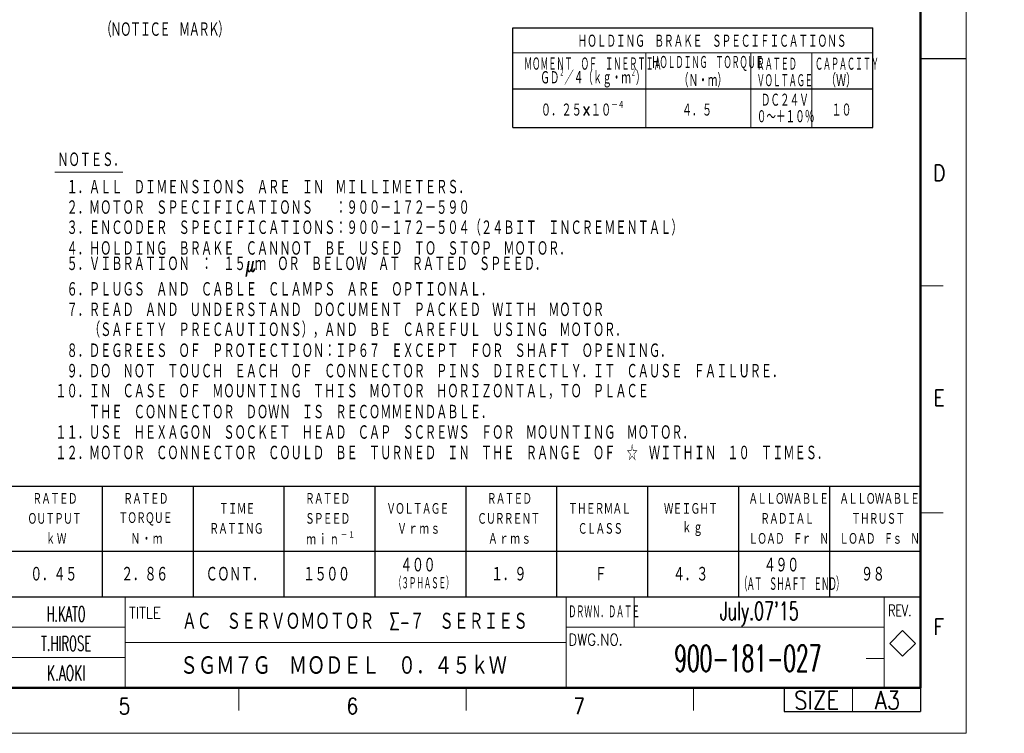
# Model space of a CAD drawing. Header units: millimetres. Extents: x 0 to 1071, y 0 to 742.
# Tile 105 of 130: x 529 to 1071, y 0 to 393. Entities that reach past the tile are written whole.
import ezdxf

# ---------------------------------------------------------------- set-up
doc = ezdxf.new("R2010")
doc.units = ezdxf.units.MM
doc.header["$LTSCALE"] = 0.454724
doc.layers.add('NoLayerName_001', color=7, linetype='Continuous')
doc.styles.get("Standard").update_dxf_attribs({"font": 'txt', "bigfont": 'extfont2'})

# ---------------------------------------------------------------- blocks, each defined once
blk = doc.blocks.new('JZB_0004')
at = {"layer": 'NoLayerName_001', "color": 3, "lineweight": 13}
for s, insert, char_height, attachment_point in [('\\A1;\\W0.5625;H.KATO', (84.82, 14.64), 3.27, 5), ("\\A1;\\W0.6383;July.07'15", (237.32, 14.64), 4, 5), ('\\A1;\\W0.7395;ＡＣ\u3000ＳＥＲＶＯＭＯＴＯＲ\u3000Σ-７\u3000ＳＥＲＩＥＳ', (110.32, 13.01), 4, 4), ('\\A1;\\W0.5714;T.HIROSE', (84.82, 8.14), 3.27, 5), ('\\A1;\\W0.5593;900-181-027', (234.82, 4.89), 5.82, 5), ('\\A1;\\W0.8333;ＳＧＭ７Ｇ\u3000ＭＯＤＥＬ\u3000０．４５ｋＷ', (145.82, 3.26), 4.36, 5), ('\\A1;\\W0.6000;K.AOKI', (84.82, 1.64), 3.27, 5)]:
    blk.add_mtext(s, dxfattribs=dict(at, insert=insert, char_height=char_height, attachment_point=attachment_point))

msp = doc.modelspace()

# ---------------------------------------------------------------- linework, layer by layer
at = {"layer": 'NoLayerName_001', "color": 7, "linetype": 'Continuous', "lineweight": 13}
for p, q in [((1050, 0), (1050, 742.5)), ((867.499999, 58.33325), (867.5, 75)), ((1015.112444, 56.545796), (1008.041376, 49.474728)), ((1022.183512, 49.474728), (1015.112444, 56.545796)), ((1008.041376, 49.474728), (1015.112444, 42.40366)), ((1015.112444, 42.40366), (1022.183512, 49.474728)), ((987.5, 25), (987.5, 11.974728)), ((1050, 0), (0, 0))]:
    msp.add_line(p, q, dxfattribs=at)
at = {"layer": 'NoLayerName_001', "color": 7, "linetype": 'Continuous', "lineweight": 50}
for p, q in [((1025, 717.5), (1025, 25)), ((1025, 25), (62.5, 25))]:
    msp.add_line(p, q, dxfattribs=at)
at = {"layer": 'NoLayerName_001', "color": 7, "linetype": 'Continuous', "lineweight": 25}
for p, q in [((800.651461, 333.265028), (800.651461, 388.127228)), ((800.651461, 388.127228), (998.764961, 388.127228)), ((998.764961, 333.265028), (998.764961, 388.127228)), ((1025, 371.25), (1050, 371.25)), ((800.651461, 354.600328), (873.801061, 354.600328)), ((873.801061, 354.600328), (931.711161, 354.600328)), ((931.711161, 354.600328), (965.238061, 354.600328)), ((965.238061, 354.600328), (998.764961, 354.600328)), ((800.651461, 333.265028), (998.765011, 333.265028)), ((412.500039, 135.999996), (1025, 135.999996)), ((575.000029, 75), (575.000029, 135.999996)), ((625.000026, 75), (625.000026, 135.999996)), ((675.000022, 75), (675.000022, 135.999996)), ((725.000019, 75), (725.000019, 135.999996)), ((775.000016, 75), (775.000016, 135.999996)), ((825.000013, 75), (825.000013, 135.999996)), ((875.00001, 75), (875.00001, 135.999996)), ((925.000006, 75), (925.000006, 135.999996)), ((975.000003, 75), (975.000003, 135.999996)), ((1025, 75), (1025, 135.999996)), ((1025, 75), (1025, 125)), ((1025, 75), (1025, 125)), ((1025, 99.999998), (412.500039, 99.999998)), ((62.5, 75), (1025, 75)), ((412.5, 75), (1025, 75)), ((412.500039, 75), (1025, 75)), ((950, 25), (950, 11.974728)), ((1025, 25), (1025, 12.5)), ((1025, 24.474728), (1025, 11.974728)), ((1025, 24.474728), (1025, 11.974728)), ((950, 11.974728), (1025, 11.974728))]:
    msp.add_line(p, q, dxfattribs=at)
at = {"layer": 'NoLayerName_001', "color": 2, "linetype": 'Continuous', "lineweight": 13}
for p, q in [((800.651461, 374.411678), (998.764961, 374.411678)), ((873.801061, 374.411678), (873.801061, 333.265028)), ((931.711161, 374.411678), (931.711161, 333.265028)), ((965.238061, 374.411678), (965.238061, 333.265028)), ((800.651461, 354.600328), (998.764961, 354.600328)), ((1025, 246.25), (1037.5, 246.25)), ((1037.5, 121.25), (1025, 121.25)), ((587.5, 25), (587.500001, 75)), ((830, 75), (829.999998, 25)), ((1005, 25), (1005, 75)), ((1005, 74.474727), (1005, 25)), ((587.5, 58.33325), (487.5, 58.33325)), ((830, 58.33325), (1005, 58.33325)), ((829.999999, 50), (587.500001, 50)), ((587.5, 41.671875), (487.499999, 41.671875)), ((1005, 41.141478), (995, 41.141478)), ((650, 25), (650, 12.5)), ((775, 25), (775, 12.5)), ((900, 25), (900, 12.5))]:
    msp.add_line(p, q, dxfattribs=at)
at = {"layer": 'NoLayerName_001', "color": 4, "linetype": 'Continuous', "lineweight": 13}
msp.add_line((548.750029, 308.749982), (586.250027, 308.749982), dxfattribs=at)

# ---------------------------------------------------------------- block references
at = {"layer": 'NoLayerName_001', "xscale": 2.5, "yscale": 2.5, "zscale": 2.5}
msp.add_blockref('JZB_0004', (342.956238, 29.037499), dxfattribs=at)

# ---------------------------------------------------------------- texts
at = {"layer": 'NoLayerName_001', "color": 3, "lineweight": 13, "insert": (573.957198, 382.743363), "char_height": 8.39999962, "attachment_point": 7}
msp.add_mtext('\\A1;\\W0.6667;\\T0.8750;（ＮＯＴＩＣＥ\u3000ＭＡＲＫ）', dxfattribs=at)
at = {"layer": 'NoLayerName_001', "color": 7, "lineweight": 13}
for s, insert, char_height, attachment_point in [('\\A1;\\W0.5000;ＨＯＬＤＩＮＧ\u3000ＢＲＡＫＥ\u3000ＳＰＥＣＩＦＩＣＡＴＩＯＮＳ', (836.344999, 376.979867), 7.54323959, 7), ('\\A1;\\W0.4167;ＭＯＭＥＮＴ\u3000ＯＦ\u3000ＩＮＥＲＴＩＡ', (806.904346, 364.346243), 7.63682652, 7), ('\\A1;\\W0.4167;ＨＯＬＤＩＮＧ\u3000ＴＯＲＱＵＥ', (877.011988, 364.346243), 7.54323959, 7), ('\\A1;\\W0.4167;ＲＡＴＥＤ', (934.89678, 364.346243), 7.54323959, 7), ('\\A1;\\W0.4167;ＣＡＰＡＣＩＴＹ', (966.915031, 364.346243), 7.54323959, 7), ('\\A1;\\W0.5077;ＧＤ{\\A1;\\H0.50x;\\S２^ ;}／４（ｋｇ・ｍ{\\A1;\\H0.50x;\\S２^ ;}）', (815.813092, 355.255376), 7.63682652, 7), ('\\A1;\\W0.5000;（Ｎ・ｍ）', (892.098468, 355.255376), 7.54323959, 7), ('\\A1;\\W0.4167;ＶＯＬＴＡＧＥ', (934.89678, 355.255376), 7.54323959, 7), ('\\A1;\\W0.6667;（Ｗ）', (972.949623, 355.255376), 7.54323959, 7), ('\\A1;\\W0.5000;ＤＣ２４Ｖ', (937.115151, 344.534893), 7.54323959, 7), ('\\A1;\\W0.6809;０．２５×１０{\\A1;\\H0.50x;\\S－４^ ;}', (816.105188, 339.09936), 7.54323959, 7), ('\\A1;\\W0.6667;４．５', (893.704222, 339.09936), 7.54323959, 7), ('\\A1;\\W0.6667;１０', (975.966919, 339.09936), 7.54323959, 7), ('\\A1;\\W0.5000;０～＋１０％', (934.896779, 335.444026), 7.54323959, 7), ('\\A1;\\W0.6667;ＮＯＴＥＳ．', (550.173388, 315.499981), 8.39999962, 4), ('\\A1;\\W0.6667;\u3000１．ＡＬＬ\u3000ＤＩＭＥＮＳＩＯＮＳ\u3000ＡＲＥ\u3000ＩＮ\u3000ＭＩＬＬＩＭＥＴＥＲＳ．', (549.083363, 296.249983), 8.39999962, 7), ('\\A1;\\W0.6667;\u3000２．ＭＯＴＯＲ\u3000ＳＰＥＣＩＦＩＣＡＴＩＯＮＳ\u3000\u3000：９００－１７２－５９０', (549.083363, 284.999983), 8.39999962, 7), ('\\A1;\\W0.6667;\u3000３．ＥＮＣＯＤＥＲ\u3000ＳＰＥＣＩＦＩＣＡＴＩＯＮＳ：９００－１７２－５０４（２４ＢＩＴ\u3000ＩＮＣＲＥＭＥＮＴＡＬ）', (549.083363, 273.749984), 8.39999962, 7), ('\\A1;\\W0.6667;\u3000４．ＨＯＬＤＩＮＧ\u3000ＢＲＡＫＥ\u3000ＣＡＮＮＯＴ\u3000ＢＥ\u3000ＵＳＥＤ\u3000ＴＯ\u3000ＳＴＯＰ\u3000ＭＯＴＯＲ．', (549.083363, 262.499984), 8.39999962, 7), ('\\A1;\\W0.6667;\u3000５．ＶＩＢＲＡＴＩＯＮ\u3000：\u3000１５μｍ\u3000ＯＲ\u3000ＢＥＬＯＷ\u3000ＡＴ\u3000ＲＡＴＥＤ\u3000ＳＰＥＥＤ．', (549.083363, 251.249985), 8.39999962, 7), ('\\A1;\\W0.6667;\u3000６．ＰＬＵＧＳ\u3000ＡＮＤ\u3000ＣＡＢＬＥ\u3000ＣＬＡＭＰＳ\u3000ＡＲＥ\u3000ＯＰＴＩＯＮＡＬ．', (549.083363, 239.999986), 8.39999962, 7), ('\\A1;\\W0.6667;\u3000７．ＲＥＡＤ\u3000ＡＮＤ\u3000ＵＮＤＥＲＳＴＡＮＤ\u3000ＤＯＣＵＭＥＮＴ\u3000ＰＡＣＫＥＤ\u3000ＷＩＴＨ\u3000ＭＯＴＯＲ', (549.083363, 228.749986), 8.39999962, 7), ('\\A1;\\W0.6667;\u3000\u3000\u3000（ＳＡＦＥＴＹ\u3000ＰＲＥＣＡＵＴＩＯＮＳ），ＡＮＤ\u3000ＢＥ\u3000ＣＡＲＥＦＵＬ\u3000ＵＳＩＮＧ\u3000ＭＯＴＯＲ．', (549.083363, 217.499987), 8.39999962, 7), ('\\A1;\\W0.6667;\u3000８．ＤＥＧＲＥＥＳ\u3000ＯＦ\u3000ＰＲＯＴＥＣＴＩＯＮ：ＩＰ６７\u3000ＥＸＣＥＰＴ\u3000ＦＯＲ\u3000ＳＨＡＦＴ\u3000ＯＰＥＮＩＮＧ．', (549.083363, 206.249988), 8.39999962, 7), ('\\A1;\\W0.6667;\u3000９．ＤＯ\u3000ＮＯＴ\u3000ＴＯＵＣＨ\u3000ＥＡＣＨ\u3000ＯＦ\u3000ＣＯＮＮＥＣＴＯＲ\u3000ＰＩＮＳ\u3000ＤＩＲＥＣＴＬＹ．ＩＴ\u3000ＣＡＵＳＥ\u3000ＦＡＩＬＵＲＥ．', (549.083363, 194.999988), 8.39999962, 7), ('\\A1;\\W0.6667;１０．ＩＮ\u3000ＣＡＳＥ\u3000ＯＦ\u3000ＭＯＵＮＴＩＮＧ\u3000ＴＨＩＳ\u3000ＭＯＴＯＲ\u3000ＨＯＲＩＺＯＮＴＡＬ，ＴＯ\u3000ＰＬＡＣＥ', (549.083363, 183.749989), 8.39999962, 7), ('\\A1;\\W0.6667;\u3000\u3000\u3000ＴＨＥ\u3000ＣＯＮＮＥＣＴＯＲ\u3000ＤＯＷＮ\u3000ＩＳ\u3000ＲＥＣＯＭＭＥＮＤＡＢＬＥ．', (549.083363, 172.49999), 8.39999962, 7), ('\\A1;\\W0.6667;１１．ＵＳＥ\u3000ＨＥＸＡＧＯＮ\u3000ＳＯＣＫＥＴ\u3000ＨＥＡＤ\u3000ＣＡＰ\u3000ＳＣＲＥＷＳ\u3000ＦＯＲ\u3000ＭＯＵＮＴＩＮＧ\u3000ＭＯＴＯＲ．', (549.083363, 161.249991), 8.39999962, 7), ('\\A1;\\W0.6667;１２．ＭＯＴＯＲ\u3000ＣＯＮＮＥＣＴＯＲ\u3000ＣＯＵＬＤ\u3000ＢＥ\u3000ＴＵＲＮＥＤ\u3000ＩＮ\u3000ＴＨＥ\u3000ＲＡＮＧＥ\u3000ＯＦ\u3000☆\u3000ＷＩＴＨＩＮ\u3000１０\u3000ＴＩＭＥＳ．', (549.083363, 149.999991), 8.39999962, 7), ('\\A1;\\W0.7161;\\T0.9309;ＲＡＴＥＤ', (536.468781, 128.999997), 6.66666651, 4), ('\\A1;\\W0.7161;\\T0.9309;ＲＡＴＥＤ', (586.468777, 128.999997), 6.66666651, 4), ('\\A1;\\W0.7161;\\T0.9309;ＲＡＴＥＤ', (686.468771, 128.999997), 6.66666651, 4), ('\\A1;\\W0.7161;\\T0.9309;ＲＡＴＥＤ', (786.468765, 128.999997), 6.66666651, 4), ('\\A1;\\W0.5833;\\T0.9286;ＡＬＬＯＷＡＢＬＥ', (930.333318, 128.999998), 6.66666651, 4), ('\\A1;\\W0.5833;\\T0.9286;ＡＬＬＯＷＡＢＬＥ', (980.333315, 128.999998), 6.66666651, 4), ('\\A1;\\W0.7161;\\T0.9309;ＴＩＭＥ', (639.135431, 123.499997), 6.66666651, 4), ('\\A1;\\W0.7161;\\T0.9309;ＶＯＬＴＡＧＥ', (731.135424, 123.499998), 6.66666651, 4), ('\\A1;\\W0.7161;\\T0.9309;ＴＨＥＲＭＡＬ', (831.135418, 123.499997), 6.66666651, 4), ('\\A1;\\W0.7161;\\T0.9309;ＷＥＩＧＨＴ', (883.802071, 123.499997), 6.66666651, 4), ('\\A1;\\W0.7161;\\T0.9309;ＯＵＴＰＵＴ', (533.802094, 117.999998), 6.66666651, 4), ('\\A1;\\W0.7161;\\T0.9309;ＴＯＲＱＵＥ', (583.80209, 117.999998), 6.66666651, 4), ('\\A1;\\W0.7161;\\T0.9309;ＳＰＥＥＤ', (686.468771, 117.999998), 6.66666651, 4), ('\\A1;\\W0.7161;\\T0.9309;ＣＵＲＲＥＮＴ', (781.135421, 117.999998), 6.66666651, 4), ('\\A1;\\W0.5833;\\T0.9286;ＲＡＤＩＡＬ', (936.833318, 117.999998), 6.66666651, 4), ('\\A1;\\W0.5833;\\T0.9286;ＴＨＲＵＳＴ', (986.833315, 117.999998), 6.66666651, 4), ('\\A1;\\W0.7161;\\T0.9309;ＲＡＴＩＮＧ', (633.802087, 112.499998), 6.66666651, 4), ('\\A1;\\W0.7161;\\T1.1636;Ｖｒｍｓ', (737.135424, 112.499998), 6.66666651, 4), ('\\A1;\\W0.7161;\\T0.9309;ＣＬＡＳＳ', (836.468761, 112.499998), 6.66666651, 4), ('\\A1;\\W0.7161;\\T1.1636;ｋｇ', (893.802071, 112.499998), 6.66666651, 4), ('\\A1;\\W0.7161;\\T1.1636;ｋＷ', (543.802093, 106.999998), 6.66666651, 4), ('\\A1;\\W0.7161;\\T1.1636;Ｎ・ｍ', (590.468777, 106.999998), 6.66666651, 4), ('\\A1;\\W0.7473;\\T1.1636;ｍｉｎ{\\A1;\\H0.50x;\\S－１^ ;}', (687.015666, 106.999998), 6.66666651, 4), ('\\A1;\\W0.7161;\\T1.1636;Ａｒｍｓ', (787.135421, 106.999998), 6.66666651, 4), ('\\A1;\\W0.5833;\\T0.9286;ＬＯＡＤ\u3000Ｆｒ\u3000Ｎ', (930.333318, 106.999999), 6.66666651, 4), ('\\A1;\\W0.5833;\\T0.9286;ＬＯＡＤ\u3000Ｆｓ\u3000Ｎ', (980.333315, 106.999999), 6.66666651, 4), ('\\A1;\\W0.7152;\\T0.9595;４００', (738.749995, 92.5), 8.5, 4), ('\\A1;\\W0.7152;\\T0.9595;４９０', (938.749995, 92.5), 8.5, 4), ('\\A1;\\W0.7152;\\T0.9595;０．４５', (535.249995, 87.5), 8.5, 4), ('\\A1;\\W0.7152;\\T0.9595;２．８６', (585.249994, 87.5), 8.5, 4), ('\\A1;\\W0.7152;\\T0.9595;ＣＯＮＴ．', (631.749994, 87.5), 8.5, 4), ('\\A1;\\W0.7152;\\T0.9595;１５００', (685.249994, 87.5), 8.5, 4), ('\\A1;\\W0.4167;（３ＰＨＡＳＥ）', (735.397639, 82.5), 7, 4), ('\\A1;\\W0.7152;\\T0.9595;１．９', (788.749996, 87.5), 8.5, 4), ('\\A1;\\W0.7152;\\T0.9595;Ｆ', (845.749996, 87.5), 8.5, 4), ('\\A1;\\W0.7152;\\T0.9595;４．３', (888.749995, 87.5), 8.5, 4), ('\\A1;\\W0.4167;\\T0.9000;（ＡＴ\u3000ＳＨＡＦＴ\u3000ＥＮＤ）', (925.234991, 82.000001), 7.80000019, 4), ('\\A1;\\W0.7152;\\T0.9595;９８', (992.249995, 87.5), 8.5, 4), ('\\A1;\\W0.8600;DWG.NO.', (831.270922, 48.395435), 6.25, 7)]:
    msp.add_mtext(s, dxfattribs=dict(at, insert=insert, char_height=char_height, attachment_point=attachment_point))
at = {"layer": 'NoLayerName_001', "color": 2, "lineweight": 13}
for s, insert, char_height, attachment_point in [('\\A1;\\W0.8600;D', (1031.944092, 303.925665), 8.75, 7), ('\\A1;\\W0.8600;E', (1032.045525, 180.137468), 8.75, 7), ('\\A1;\\W0.4167;ＤＲＷＮ．ＤＡＴＥ', (831.270922, 63.062935), 7.5, 7), ('\\A1;\\W0.7000;REV.', (1007.20969, 64.436972), 6.25, 7), ('\\A1;\\W0.8600;TITLE', (589.603529, 63.08228), 6.25, 7), ('\\A1;\\W0.8600;F', (1032.139447, 54.160837), 8.75, 7), ('\\A1;\\W0.8600;SIZE', (967.823904, 13.224726), 10, 8), ('\\A1;\\W0.8600;A3', (1006.820673, 13.224725), 10, 8), ('\\A1;\\W0.8600;5', (583.88568, 10.56516), 8.75, 7), ('\\A1;\\W0.8600;6', (709.203315, 10.57834), 8.75, 7), ('\\A1;\\W0.8600;7', (833.978558, 10.57834), 8.75, 7)]:
    msp.add_mtext(s, dxfattribs=dict(at, insert=insert, char_height=char_height, attachment_point=attachment_point))

doc.saveas('drawing.dxf')
